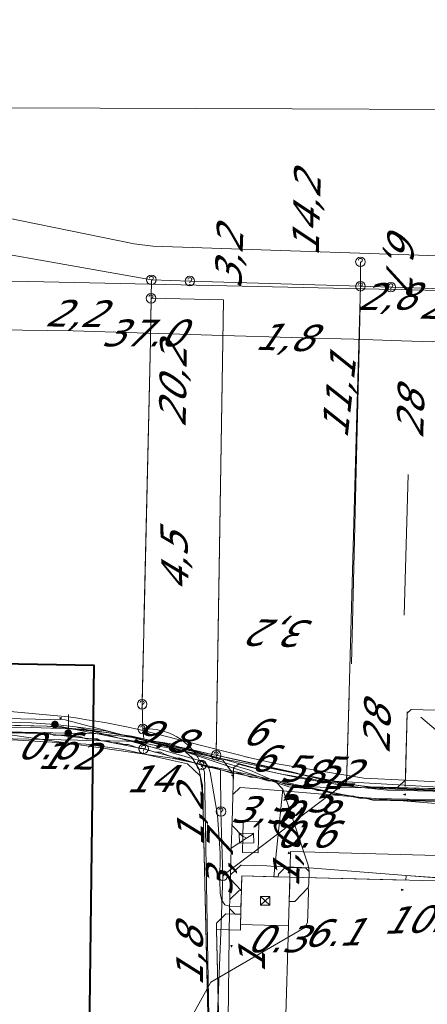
# Model space of a CAD drawing. Header units: metres. Extents: x 124576 to 133557, y 395865 to 402386.
# Tile 241 of 256: x 127912 to 127933, y 402171 to 402223. Entities that reach past the tile are written whole.
import ezdxf
from ezdxf.enums import TextEntityAlignment as Align

# ---------------------------------------------------------------- set-up
doc = ezdxf.new("R2010")
doc.units = ezdxf.units.M
doc.header["$MEASUREMENT"] = 0
for name, color, linetype, lineweight, true_color in [('LG_AanduidingEisVoorzorgsmaatregel', 7, 'Continuous', 40, 0xf7284a), ('LG_buisleidingGevaarlijkeInhoud_NV_Nederlandse_Gasunie_West', 7, 'Continuous', 13, 0xff9b00), ('LG_Datatransport_Blauw_Glas_Zuid', 3, 'Continuous', 13, 0x00ff00), ('LG_Datatransport_Eurofiber_Nederland_BV', 3, 'Continuous', 13, 0x00ff00), ('LG_Datatransport_Gebroeders_Van_der_Donk_BV_(FTTX)', 3, 'Continuous', 13, 0x00ff00), ('LG_Datatransport_KPN_BV', 3, 'Continuous', 13, 0x00ff00), ('LG_Datatransport_Tele2_Nederland_BV', 3, 'Continuous', 13, 0x00ff00), ('LG_Datatransport_Ziggo_BV', 3, 'Continuous', 13, 0x00ff00), ('LG_Laag_Spanning', 7, 'Continuous', 13, 0x960000), ('LG_Laag_Spanning_Enexis_Netbeheer_BV', 7, 'Continuous', 13, 0x960000), ('LG_Midden_Spanning', 7, 'Continuous', 13, 0xd20000), ('LG_Midden_Spanning_Enexis_Netbeheer_BV', 7, 'Continuous', 13, 0xd20000), ('LG_unet-4_Brabant_Water', 5, 'Continuous', 13, 0x0000ff)]:
    doc.layers.add(name, color=color, linetype=linetype, lineweight=lineweight, true_color=true_color)
for name, color, linetype, lineweight in [('LG_Datatransport_P_KPN_BV', 7, 'Continuous', 0), ('LG_Laag_Spanning_P_Enexis_Netbeheer_BV', 7, 'Continuous', 0), ('LG_Midden_Spanning_P_Enexis_Netbeheer_BV', 7, 'Continuous', 0), ('MV_Datatransport', 7, 'Continuous', 0), ('MV_Laag_Spanning', 7, 'Continuous', 0), ('MV_Laag_Spanning_lijn', 7, 'Continuous', 0), ('MV_Laag_Spanning_pijl', 7, 'Continuous', 0), ('MV_Midden_Spanning', 7, 'Continuous', 0), ('MV_Midden_Spanning_lijn', 7, 'Continuous', 0), ('MV_Midden_Spanning_pijl', 7, 'Continuous', 0), ('MV_unet-4', 7, 'Continuous', 0)]:
    doc.layers.add(name, color=color, linetype=linetype, lineweight=lineweight)
doc.styles.add('Klic_Annotatie', font='verdanai.ttf', dxfattribs={"oblique": 20, "height": 1.4})

# ---------------------------------------------------------------- blocks, each defined once
blk = doc.blocks.new('Mof')
at = {"layer": 'LG_Laag_Spanning_P_Enexis_Netbeheer_BV'}
h = blk.add_hatch(color=256, dxfattribs=at)
edge = h.paths.add_edge_path()
edge.add_arc((0, 0), 2, 0, 360)
blk = doc.blocks.new('DeliveryPoint')
at = {"layer": 'LG_Laag_Spanning_P_Enexis_Netbeheer_BV', "flags": 128}
blk.add_lwpolyline([(-3.75, -2.5), (3.75, -2.5), (3.75, 2.5), (-3.75, 2.5), (-3.75, -2.5)], close=True, dxfattribs=at)
blk.add_lwpolyline([(-3.75, 2.5), (-3.75, 2.16), (0, 0), (3.75, 2.16)], dxfattribs=at)
blk = doc.blocks.new('Mof_1')
at = {"layer": 'LG_Midden_Spanning_P_Enexis_Netbeheer_BV'}
h = blk.add_hatch(color=256, dxfattribs=at)
edge = h.paths.add_edge_path()
edge.add_arc((0, 0), 2, 0, 360)
blk = doc.blocks.new('m_pijl')
at = {"layer": 'MV_Laag_Spanning_pijl'}
blk.add_hatch(color=7, dxfattribs=at).paths.add_polyline_path([(-1, -0.33), (-1, 0), (-1, 0.33), (0, 0)])
at = {"layer": 'MV_Laag_Spanning_pijl', "flags": 128}
blk.add_lwpolyline([(-1, 0), (-1, 0.33), (0, 0), (-1, -0.33), (-1, 0)], close=True, dxfattribs=at)
blk = doc.blocks.new('m_pijl_1')
at = {"layer": 'MV_Midden_Spanning_pijl'}
blk.add_hatch(color=7, dxfattribs=at).paths.add_polyline_path([(-1, -0.33), (-1, 0), (-1, 0.33), (0, 0)])
at = {"layer": 'MV_Midden_Spanning_pijl', "flags": 128}
blk.add_lwpolyline([(-1, 0), (-1, 0.33), (0, 0), (-1, -0.33), (-1, 0)], close=True, dxfattribs=at)
blk = doc.blocks.new('Netstation')
at = {"layer": 'LG_Laag_Spanning_P_Enexis_Netbeheer_BV'}
for p, q in [((-2.5, 2.31), (2.5, -2.31)), ((2.5, 2.31), (-2.5, -2.31))]:
    blk.add_line(p, q, dxfattribs=at)
at = {"layer": 'LG_Laag_Spanning_P_Enexis_Netbeheer_BV', "flags": 128}
blk.add_lwpolyline([(-2.5, -2.31), (2.5, -2.31), (2.5, 2.31), (-2.5, 2.31), (-2.5, -2.31)], close=True, dxfattribs=at)
blk = doc.blocks.new('Netstation_1')
at = {"layer": 'LG_Midden_Spanning_P_Enexis_Netbeheer_BV'}
for p, q in [((-2.5, 2.31), (2.5, -2.31)), ((2.5, 2.31), (-2.5, -2.31))]:
    blk.add_line(p, q, dxfattribs=at)
at = {"layer": 'LG_Midden_Spanning_P_Enexis_Netbeheer_BV', "flags": 128}
blk.add_lwpolyline([(-2.5, -2.31), (2.5, -2.31), (2.5, 2.31), (-2.5, 2.31), (-2.5, -2.31)], close=True, dxfattribs=at)
blk = doc.blocks.new('Onbekend_3')
at = {"layer": 'LG_Datatransport_P_KPN_BV'}
blk.add_hatch(color=256, dxfattribs=at).paths.add_polyline_path([(-0.25, -1.07, -0.262633), (0.23, 0.15), (0.59, 0.47, 0.379827), (0.7, 1.26), (0.69, 1.26, 0.228508), (-0.03, 1.53), (-0.03, 1.52, 0.459053), (-0.82, 0.79), (-1.29, 0.85, -0.414214), (-0.08, 2, -0.243799), (1.09, 1.52, -0.379827), (0.9, 0.11), (0.54, -0.2, 0.262633), (0.23, -1.08), (-0.17, -1.07)])
blk.add_circle((0, 0), 2.5, dxfattribs=at)
at = {"layer": 'LG_Datatransport_P_KPN_BV', "extrusion": (0, 0, -1)}
blk.add_solid([(0.34, -2.06), (-0.21, -2.06), (0.34, -1.51), (-0.21, -1.51)], dxfattribs=at)

msp = doc.modelspace()

# ---------------------------------------------------------------- linework, layer by layer
at = {"layer": 'LG_AanduidingEisVoorzorgsmaatregel', "flags": 128}
msp.add_lwpolyline([(127923.014, 401723.419), (127919.405, 401901.81), (127919.596, 402059.144), (127915.462, 402161.148), (127915.819, 402188.747), (127894.072, 402189.123), (127887.916, 402190.701), (127883.248, 402192.858), (127875.544, 402203.826), (127874.361, 402211.527), (127875.281, 402255.335), (127879.011, 402370.177)], dxfattribs=at)
at = {"layer": 'LG_buisleidingGevaarlijkeInhoud_NV_Nederlandse_Gasunie_West', "flags": 128}
msp.add_lwpolyline([(127935.529, 402208.322), (127912.39, 402208.827), (127895.836, 402209.066)], dxfattribs=at)
at = {"layer": 'LG_Datatransport_Blauw_Glas_Zuid', "flags": 128}
msp.add_lwpolyline([(128113.8, 402179.3), (128084.6, 402181.1), (128071, 402181.8), (128052.9, 402182.3), (128044, 402182), (128039.4, 402181.4), (128034.6, 402180.4), (128030.9, 402180), (128027.5, 402179.8), (127999.8, 402180.3), (127963.7, 402181.2), (127956.2, 402181.5), (127934.2, 402182.3), (127926, 402182.4), (127920.4, 402184.3), (127914.3, 402185.9), (127896.5, 402186.3), (127828.4, 402188.2), (127787.7, 402189.2), (127734, 402190.6), (127664.6, 402192.3), (127663.5, 402192.3), (127629, 402193.1), (127589.7, 402194.1)], dxfattribs=at)
at = {"layer": 'LG_Datatransport_Eurofiber_Nederland_BV', "flags": 128}
for points in [[(127611.75, 402192.911), (127661.745, 402192.043), (127720.214, 402190.532), (127761.71, 402189.46), (127773.323, 402189.162), (127814.81, 402188.096), (127861.677, 402186.892), (127893.055, 402186.086), (127902.739, 402185.837), (127911.661, 402185.608), (127913.348, 402185.565), (127915.627, 402185.363), (127917.794, 402185.035), (127920.065, 402184.543), (127922.139, 402183.957), (127924.36, 402183.335), (127926.596, 402182.839), (127928.971, 402182.449), (127931.148, 402182.215), (127947.075, 402181.867), (127948.05, 402181.549)], [(127902.739, 402185.837), (127911.661, 402185.608), (127913.348, 402185.565), (127915.627, 402185.363), (127917.794, 402185.035), (127920.065, 402184.543), (127922.139, 402183.957), (127924.36, 402183.335), (127926.596, 402182.839), (127928.971, 402182.449), (127931.148, 402182.215), (127947.075, 402181.867), (127948.05, 402181.549)], [(127911.661, 402185.608), (127913.348, 402185.565), (127915.627, 402185.363), (127917.794, 402185.035), (127920.065, 402184.543), (127922.139, 402183.957), (127924.36, 402183.335), (127926.596, 402182.839), (127928.971, 402182.449), (127931.148, 402182.215), (127947.075, 402181.867)], [(127911.661, 402185.608), (127913.348, 402185.565), (127915.627, 402185.363), (127917.794, 402185.035), (127920.065, 402184.543), (127922.139, 402183.957), (127924.36, 402183.335), (127926.596, 402182.839), (127928.971, 402182.449), (127931.148, 402182.215), (127947.075, 402181.867)], [(127906.4, 402185.3), (127913.5, 402185.2), (127913.7, 402185.1), (127914.6, 402185.1), (127914.9, 402185), (127915.1, 402185), (127915.4, 402184.9), (127916, 402184.9), (127916.2, 402184.8), (127916.5, 402184.8), (127916.8, 402184.7), (127917.1, 402184.7), (127917.4, 402184.6), (127917.6, 402184.6), (127918.2, 402184.4), (127918.4, 402184.4), (127919, 402184.2), (127919.3, 402184.2), (127919.5, 402184.1), (127920.1, 402183.9), (127920.3, 402183.9), (127921.8, 402183.4), (127922.1, 402183.4), (127923, 402183.1), (127923.4, 402183.1), (127924, 402182.9), (127924.3, 402182.9), (127924.9, 402182.7), (127925.3, 402182.7), (127925.9, 402182.5), (127926.2, 402182.5), (127926.8, 402182.3), (127927.2, 402182.3), (127927.5, 402182.2), (127927.8, 402182.2), (127928.4, 402182), (127928.8, 402182), (127929.1, 402181.9), (127929.4, 402181.9), (127929.7, 402181.8), (127930, 402181.8), (127930.4, 402181.7), (127946, 402181.4)]]:
    msp.add_lwpolyline(points, dxfattribs=at)
at = {"layer": 'LG_Datatransport_Gebroeders_Van_der_Donk_BV_(FTTX)', "flags": 128}
msp.add_lwpolyline([(127583.394, 402193.796), (127717.702, 402190.372), (127854.197, 402187.048), (127914.066, 402185.54), (127928.431, 402182.689), (127941.957, 402181.896), (127944.467, 402181.134)], dxfattribs=at)
at = {"layer": 'LG_Datatransport_KPN_BV'}
for p, q in [((127918.811, 402208.914), (127918.795, 402207.946)), ((127931.34, 402208.53), (127929.747, 402208.578)), ((127922.204, 402184.169), (127922.593, 402207.864)), ((127929.726, 402207.575), (127929.274, 402188.833)), ((127918.331, 402186.867), (127918.399, 402189.886)), ((127929.156, 402187.224), (127929.024, 402182.646)), ((127922.552, 402177.748), (127922.452, 402181.103))]:
    msp.add_line(p, q, dxfattribs=at)
at = {"layer": 'LG_Datatransport_KPN_BV', "flags": 128}
for points in [[(127895.514, 402209.951), (127905.608, 402211.252), (127918.811, 402208.914)], [(127929.747, 402208.578), (127929.747, 402208.578), (127929.749, 402209.855)], [(127920.824, 402208.848), (127918.844, 402208.909), (127918.811, 402208.914)], [(127929.747, 402208.578), (127929.747, 402208.578), (127920.824, 402208.848)], [(127922.552, 402177.748), (127928.264, 402182.071), (127928.921, 402182.568), (127928.949, 402182.589), (127929.024, 402182.646), (127929.089, 402184.841), (127929.551, 402201.278), (127929.747, 402208.578), (127929.747, 402208.578)], [(127936.306, 402208.33), (127933.13, 402208.476), (127931.34, 402208.53)], [(127933.13, 402208.476), (127936.306, 402208.33), (127979.665, 402206.337)], [(127918.795, 402207.946), (127918.759, 402205.707), (127918.328, 402186.711), (127918.328, 402186.71)], [(127918.422, 402190.873), (127918.759, 402205.707), (127918.794, 402207.903)], [(127922.202, 402184.041), (127922.202, 402184.043), (127922.593, 402207.864), (127918.795, 402207.946)], [(127918.405, 402184.382), (127915.812, 402184.888), (127913.187, 402185.188), (127906.389, 402185.298), (127860.804, 402186.471), (127760.838, 402189.045), (127660.873, 402191.609), (127610.879, 402192.49), (127560.873, 402194.881), (127560.871, 402194.881), (127560.871, 402194.881)], [(127964.838, 402181.675), (127954.35, 402181.462), (127930.766, 402182.348), (127929.75, 402182.451), (127928.921, 402182.568), (127927.497, 402182.837), (127927.497, 402182.837), (127927.494, 402182.837), (127927.154, 402182.915), (127926.209, 402183.157), (127923.713, 402183.717), (127922.202, 402184.043), (127922.069, 402184.072), (127920.975, 402184.307), (127920.184, 402184.478), (127919.524, 402184.65), (127918.419, 402184.902), (127916.482, 402185.233), (127914.528, 402185.43), (127912.564, 402185.492), (127906.85, 402185.486), (127862.963, 402186.717)], [(127918.362, 402185.418), (127918.328, 402186.71), (127918.328, 402186.711)], [(127922.812, 402067.884), (127921.922, 402161.911), (127921.87, 402167.412), (127921.585, 402183.157), (127921.525, 402183.346), (127921.452, 402183.53), (127921.355, 402183.737), (127921.242, 402183.936), (127921.115, 402184.127), (127920.975, 402184.307), (127920.961, 402184.323), (127920.781, 402184.519), (127920.584, 402184.698), (127920.373, 402184.86), (127920.149, 402185.003), (127919.914, 402185.126), (127919.669, 402185.23), (127919.416, 402185.312), (127919.157, 402185.372), (127918.893, 402185.41), (127918.628, 402185.425), (127918.362, 402185.418)], [(127922.202, 402184.041), (127922.069, 402184.072), (127920.961, 402184.323), (127919.524, 402184.65), (127918.419, 402184.902), (127918.362, 402185.418)], [(127921.432, 402183.535), (127921.147, 402183.608), (127918.405, 402184.382)], [(127964.838, 402181.675), (127954.35, 402181.462), (127930.568, 402182.312), (127929.75, 402182.451), (127928.949, 402182.589), (127927.497, 402182.837), (127927.497, 402182.837), (127927.494, 402182.837), (127927.154, 402182.915), (127922.202, 402184.041)], [(127946.034, 402181.447), (127930.368, 402181.724), (127928.264, 402182.071), (127923.5, 402183.036), (127923.497, 402183.037), (127922.433, 402183.288), (127921.452, 402183.53), (127921.432, 402183.535)], [(127956.979, 402180.324), (127956.798, 402180.327), (127956.516, 402180.675), (127956.516, 402180.675), (127956.39, 402180.79), (127956.255, 402180.894), (127956.112, 402180.986), (127955.961, 402181.066), (127955.805, 402181.134), (127955.644, 402181.189), (127955.478, 402181.23), (127955.31, 402181.257), (127955.14, 402181.27), (127954.97, 402181.27), (127954.8, 402181.255), (127946.034, 402181.447), (127930.368, 402181.724), (127928.264, 402182.071), (127923.5, 402183.036), (127923.497, 402183.037), (127922.433, 402183.288), (127922.452, 402181.103)], [(127922.552, 402177.748), (127922.47, 402175.197), (127921.922, 402161.911), (127920.238, 402121.047), (127920.195, 402114.925), (127920.927, 402069.824), (127918.299, 402064.759), (127918.21, 402024.798), (127919.184, 401944.656)]]:
    msp.add_lwpolyline(points, dxfattribs=at)
at = {"layer": 'LG_Datatransport_Tele2_Nederland_BV', "flags": 128}
for points in [[(127555.5, 402193.6), (127560.9, 402194.9), (127610.9, 402192.5), (127716.5, 402189.2), (127910.8, 402185.2), (127919.9, 402183.9), (127929.7, 402181.8), (127943.058, 402181.513), (127944.448, 402180.95)], [(127555.5, 402193.6), (127560.9, 402194.9), (127610.9, 402192.5), (127716.5, 402189.2), (127910.8, 402185.2), (127919.9, 402183.9), (127929.7, 402181.8), (127943.058, 402181.513), (127944.448, 402180.95), (127945.862, 402181.452), (127950.506, 402181.35), (127954.652, 402181.362), (127955.905, 402180.361), (127956.728, 402180.374), (127962.725, 402180.211), (127963.348, 402180.217), (127964.766, 402181.662), (127970.992, 402181.493), (127972.252, 402180.678)]]:
    msp.add_lwpolyline(points, dxfattribs=at)
at = {"layer": 'LG_Datatransport_Ziggo_BV', "flags": 128}
msp.add_lwpolyline([(127931.831, 401842.255), (127930.979, 401891.087), (127930.908, 401899.38), (127929.264, 402000.006), (127928.452, 402078.937), (127928.296, 402079.266), (127927.979, 402079.445), (127924.007, 402079.439), (127923.696, 402079.846), (127923.522, 402080.327), (127922.955, 402105.072), (127922.126, 402155.323), (127921.491, 402182.458), (127921.301, 402183.33), (127920.951, 402183.902), (127920.454, 402184.352), (127919.85, 402184.644), (127919.188, 402184.753), (127859.856, 402185.962), (127769.868, 402188.083)], dxfattribs=at)
at = {"layer": 'LG_Laag_Spanning', "flags": 128}
for points in [[(127924.388, 402178.937), (127924.389, 402178.937), (127924.39, 402178.938), (127924.392, 402178.938), (127924.393, 402178.939), (127924.394, 402178.94), (127924.395, 402178.941), (127924.395, 402178.942), (127924.396, 402178.943), (127924.396, 402178.944), (127924.397, 402178.945), (127924.397, 402178.947), (127924.442, 402180.547), (127924.442, 402180.548), (127924.442, 402180.549), (127924.441, 402180.55), (127924.441, 402180.552), (127924.44, 402180.553), (127924.439, 402180.554), (127924.439, 402180.555), (127924.438, 402180.555), (127924.436, 402180.556), (127924.435, 402180.556), (127924.434, 402180.557), (127924.432, 402180.557), (127923.632, 402180.579), (127923.631, 402180.579), (127923.63, 402180.579), (127923.629, 402180.578), (127923.627, 402180.578), (127923.626, 402180.577), (127923.625, 402180.576), (127923.624, 402180.576), (127923.624, 402180.575), (127923.623, 402180.573), (127923.623, 402180.572), (127923.622, 402180.571), (127923.622, 402180.569), (127923.6, 402179.769), (127923.577, 402178.969), (127923.577, 402178.968), (127923.577, 402178.967), (127923.578, 402178.966), (127923.578, 402178.964), (127923.579, 402178.963), (127923.58, 402178.962), (127923.58, 402178.961), (127923.582, 402178.961), (127923.583, 402178.96), (127923.584, 402178.96), (127923.585, 402178.959), (127923.587, 402178.959), (127924.387, 402178.937), (127924.388, 402178.937)], [(127925.982, 402175.13), (127925.983, 402175.13), (127925.985, 402175.131), (127925.986, 402175.131), (127925.987, 402175.132), (127925.988, 402175.133), (127925.989, 402175.134), (127925.989, 402175.135), (127925.99, 402175.136), (127925.99, 402175.137), (127925.991, 402175.138), (127925.991, 402175.14), (127926.062, 402177.66), (127926.062, 402177.661), (127926.062, 402177.662), (127926.061, 402177.663), (127926.061, 402177.665), (127926.06, 402177.666), (127926.059, 402177.667), (127926.059, 402177.668), (127926.058, 402177.668), (127926.056, 402177.669), (127926.055, 402177.669), (127926.054, 402177.67), (127926.052, 402177.67), (127923.552, 402177.73), (127923.551, 402177.73), (127923.55, 402177.73), (127923.549, 402177.729), (127923.547, 402177.729), (127923.546, 402177.728), (127923.545, 402177.727), (127923.544, 402177.727), (127923.544, 402177.726), (127923.543, 402177.724), (127923.543, 402177.723), (127923.542, 402177.722), (127923.542, 402177.72), (127923.529, 402177.258), (127923.521, 402176.961), (127923.497, 402176.116), (127923.486, 402175.729), (127923.471, 402175.2), (127923.471, 402175.199), (127923.471, 402175.198), (127923.472, 402175.197), (127923.472, 402175.195), (127923.473, 402175.194), (127923.474, 402175.193), (127923.474, 402175.192), (127923.476, 402175.192), (127923.477, 402175.191), (127923.478, 402175.191), (127923.479, 402175.19), (127923.481, 402175.19), (127925.981, 402175.13), (127925.982, 402175.13)]]:
    msp.add_lwpolyline(points, dxfattribs=at)
at = {"layer": 'LG_Laag_Spanning_Enexis_Netbeheer_BV'}
for p, q in [((127932.043, 402191.369), (127932.25, 402198.726)), ((127932.043, 402191.369), (127932.25, 402198.726)), ((127932.043, 402191.369), (127932.25, 402198.726)), ((127932.1, 402182.776), (127932.197, 402186.242)), ((127913.767, 402185.652), (127914.859, 402185.536)), ((127923.069, 402181.903), (127923.087, 402182.536)), ((127931.688, 402182.36), (127937.326, 402182.179)), ((127923.031, 402180.546), (127923.069, 402181.903)), ((127922.992, 402179.188), (127923.031, 402180.546)), ((127923.782, 402179.709), (127922.992, 402179.188)), ((127922.952, 402177.758), (127922.992, 402179.188)), ((127922.946, 402177.555), (127922.952, 402177.758)), ((127932.137, 402177.762), (127938.117, 402177.304)), ((127923.195, 402175.738), (127922.903, 402176.02)), ((127923.195, 402175.738), (127923.496, 402175.729)), ((127923.195, 402175.738), (127923.496, 402175.729)), ((127922.671, 402155.548), (127922.221, 402174.929))]:
    msp.add_line(p, q, dxfattribs=at)
at = {"layer": 'LG_Laag_Spanning_Enexis_Netbeheer_BV', "flags": 128}
for points in [[(127945.686, 402210.401), (127944.637, 402210.098), (127943.656, 402209.965), (127938.417, 402210.03), (127937.417, 402210.053), (127918.893, 402210.67), (127917.904, 402210.787), (127908.663, 402212.68), (127907.673, 402212.785), (127895.334, 402212.904), (127894.853, 402213.397), (127894.37, 402213.892), (127889.108, 402213.958), (127888.6, 402213.464), (127888.588, 402212.782), (127889.08, 402212.276), (127889.609, 402212.27)], [(127606.701, 402193.397), (127636.55, 402192.63), (127665.015, 402191.899), (127693.557, 402191.166), (127724.73, 402190.365), (127754.186, 402189.609), (127784.536, 402188.83), (127816.333, 402188.013), (127845.058, 402187.275), (127876.397, 402186.47), (127897.593, 402185.926), (127900.377, 402185.854), (127901.061, 402185.836), (127901.1, 402185.836), (127908.372, 402185.847), (127909.444, 402185.82), (127912.546, 402185.741), (127913.767, 402185.652)], [(127971.157, 402185.374), (127932.403, 402186.436), (127932.197, 402186.242), (127932.1, 402182.776), (127932.1, 402182.764), (127932.099, 402182.751), (127931.688, 402182.36), (127930.28, 402182.393), (127928.109, 402182.633), (127925.642, 402183.049), (127924.253, 402183.35), (127923.901, 402183.434), (127923.631, 402183.501), (127923.363, 402183.571), (127923.108, 402183.381), (127923.094, 402182.882), (127923.094, 402182.881), (127923.087, 402182.536), (127923.069, 402181.903), (127923.031, 402180.546), (127922.992, 402179.188), (127922.952, 402177.758), (127922.946, 402177.555), (127922.92, 402176.645), (127922.916, 402176.496), (127922.903, 402176.047), (127922.903, 402176.02), (127923.195, 402175.738), (127923.496, 402175.729)], [(127932.1, 402182.776), (127932.149, 402184.509), (127932.159, 402184.884), (127932.197, 402186.242)], [(127932.1, 402182.776), (127932.149, 402184.509), (127932.159, 402184.884), (127932.197, 402186.242)], [(127932.197, 402186.242), (127932.403, 402186.436), (127971.157, 402185.374), (127972.717, 402185.331), (127976.568, 402185.245), (127999.229, 402184.742)], [(127901.1, 402185.836), (127908.372, 402185.847), (127909.444, 402185.82), (127912.546, 402185.741), (127913.767, 402185.652), (127914.859, 402185.536), (127916.29, 402185.169), (127918.221, 402184.648), (127921.445, 402183.735), (127921.68, 402183.594), (127921.696, 402183.577), (127921.821, 402183.377), (127921.883, 402183.143), (127922.263, 402180.915), (127922.417, 402178.93), (127922.395, 402177.432), (127922.412, 402176.92), (127922.419, 402176.838), (127922.478, 402176.494), (127922.483, 402176.476), (127922.655, 402176.229), (127922.947, 402176.132), (127923.507, 402176.116)], [(127901.1, 402185.836), (127908.372, 402185.847), (127909.444, 402185.82), (127912.546, 402185.741), (127913.767, 402185.652)], [(127909.444, 402185.82), (127912.546, 402185.741), (127913.767, 402185.652), (127914.859, 402185.536), (127916.408, 402185.314), (127920.945, 402184.267), (127921.476, 402184.106), (127922.551, 402183.789), (127923.101, 402183.047), (127923.087, 402182.536), (127923.069, 402181.903), (127923.031, 402180.546), (127922.992, 402179.188), (127922.952, 402177.758), (127922.946, 402177.555), (127922.92, 402176.645), (127922.916, 402176.496), (127922.903, 402176.047), (127922.903, 402176.02), (127923.195, 402175.738), (127923.496, 402175.729)], [(127923.61, 402179.769), (127923.026, 402180.386), (127923.031, 402180.546), (127923.069, 402181.903), (127923.087, 402182.536), (127923.101, 402183.047), (127922.551, 402183.789), (127921.476, 402184.106), (127920.945, 402184.267), (127916.408, 402185.314), (127914.859, 402185.536), (127913.767, 402185.652)], [(127914.859, 402185.536), (127916.408, 402185.314), (127920.945, 402184.267), (127921.476, 402184.106), (127922.551, 402183.789), (127923.101, 402183.047), (127923.087, 402182.536)], [(127914.859, 402185.536), (127916.29, 402185.169), (127918.221, 402184.648), (127921.445, 402183.735), (127921.68, 402183.594), (127921.696, 402183.577), (127921.821, 402183.377), (127921.883, 402183.143), (127922.263, 402180.915), (127922.417, 402178.93), (127922.395, 402177.432), (127922.412, 402176.92), (127922.419, 402176.838), (127922.478, 402176.494), (127922.483, 402176.476), (127922.655, 402176.229), (127922.947, 402176.132), (127923.507, 402176.116)], [(127923.61, 402179.769), (127923.026, 402180.386), (127923.031, 402180.546), (127923.069, 402181.903), (127923.087, 402182.536), (127923.094, 402182.881), (127923.094, 402182.882), (127923.108, 402183.381), (127923.363, 402183.571), (127923.631, 402183.501), (127923.901, 402183.434), (127924.253, 402183.35), (127925.642, 402183.049), (127928.109, 402182.633), (127930.28, 402182.393), (127931.688, 402182.36), (127937.326, 402182.179)], [(127923.087, 402182.536), (127923.094, 402182.881), (127923.094, 402182.882), (127923.108, 402183.381), (127923.363, 402183.571), (127923.631, 402183.501), (127923.901, 402183.434), (127924.253, 402183.35), (127925.642, 402183.049), (127928.109, 402182.633), (127930.28, 402182.393), (127931.688, 402182.36)], [(127931.688, 402182.36), (127932.099, 402182.751), (127932.1, 402182.764), (127932.1, 402182.776)], [(127923.61, 402179.769), (127923.026, 402180.386), (127923.031, 402180.546), (127923.069, 402181.903), (127923.072, 402181.994), (127923.453, 402182.353), (127924.192, 402182.312), (127935.995, 402181.336), (127952.78, 402180.472), (127955.569, 402180.204), (127955.811, 402180.197), (127955.9, 402180.194), (127960.139, 402180.071), (127960.261, 402180.067), (127960.907, 402180.249), (127962.8, 402181.238), (127963.258, 402181.3), (127964.17, 402181.502), (127965.042, 402181.393), (127968.419, 402181.299), (127973.012, 402181.172), (127973.129, 402180.842), (127973.1, 402180.658)], [(127923.069, 402181.903), (127923.072, 402181.994), (127923.453, 402182.353), (127924.192, 402182.312), (127935.995, 402181.336)], [(127923.61, 402179.769), (127923.026, 402180.386), (127923.031, 402180.546)], [(127923.782, 402179.709), (127922.992, 402179.188), (127922.952, 402177.758), (127922.946, 402177.555), (127922.92, 402176.645), (127922.916, 402176.496), (127922.903, 402176.047), (127922.903, 402176.02), (127923.195, 402175.738), (127923.496, 402175.729)], [(127923.531, 402176.961), (127923.505, 402176.962), (127922.946, 402177.555), (127922.952, 402177.758), (127922.953, 402177.786), (127923.485, 402178.299), (127923.52, 402178.298), (127924.854, 402178.256), (127925.066, 402178.251), (127927.063, 402178.151), (127932.137, 402177.762), (127938.117, 402177.304)], [(127932.137, 402177.762), (127927.063, 402178.151), (127925.066, 402178.251), (127924.854, 402178.256), (127923.52, 402178.298), (127923.485, 402178.299), (127922.953, 402177.786), (127922.952, 402177.758)], [(127922.916, 402176.496), (127922.92, 402176.645), (127922.946, 402177.555)], [(127923.531, 402176.961), (127923.505, 402176.962), (127922.946, 402177.555)], [(127932.137, 402177.762), (127934.871, 402177.553), (127935.838, 402177.479), (127938.117, 402177.304)], [(127932.137, 402177.762), (127934.871, 402177.553), (127935.838, 402177.479), (127938.117, 402177.304)], [(127923.531, 402176.961), (127923.411, 402176.964), (127922.916, 402176.496), (127922.903, 402176.047), (127922.903, 402176.02), (127922.814, 402168.768)], [(127923.531, 402176.961), (127923.411, 402176.964), (127922.916, 402176.496), (127922.903, 402176.047), (127922.903, 402176.02), (127922.814, 402168.768)], [(127923.531, 402176.961), (127923.411, 402176.964), (127922.916, 402176.496)], [(127922.903, 402176.02), (127922.903, 402176.047), (127922.916, 402176.496)], [(127922.903, 402176.02), (127922.814, 402168.768), (127922.806, 402166.768), (127922.9, 402162.859), (127922.786, 402161.423), (127922.454, 402160.03), (127921.827, 402158.272), (127921.409, 402157.213), (127920.982, 402156.156), (127920.795, 402155.654)], [(127922.221, 402174.929), (127922.216, 402175.265), (127922.709, 402175.751), (127923.195, 402175.738)], [(127923.484, 402086.006), (127922.669, 402128.941), (127922.671, 402155.548), (127922.221, 402174.929), (127922.216, 402175.265), (127922.709, 402175.751), (127923.195, 402175.738), (127923.496, 402175.729)], [(127922.221, 402174.929), (127922.216, 402175.265), (127922.709, 402175.751), (127923.195, 402175.738)], [(127923.484, 402086.006), (127922.669, 402128.941), (127922.671, 402155.548), (127922.221, 402174.929)]]:
    msp.add_lwpolyline(points, dxfattribs=at)
at = {"layer": 'LG_Midden_Spanning', "flags": 128}
msp.add_lwpolyline([(127925.982, 402175.13), (127925.983, 402175.13), (127925.985, 402175.131), (127925.986, 402175.131), (127925.987, 402175.132), (127925.988, 402175.133), (127925.989, 402175.134), (127925.989, 402175.135), (127925.99, 402175.136), (127925.99, 402175.137), (127925.991, 402175.138), (127925.991, 402175.14), (127926.027, 402176.4), (127926.051, 402177.262), (127926.062, 402177.66), (127926.062, 402177.661), (127926.062, 402177.662), (127926.061, 402177.663), (127926.061, 402177.665), (127926.06, 402177.666), (127926.059, 402177.667), (127926.059, 402177.668), (127926.058, 402177.668), (127926.056, 402177.669), (127926.055, 402177.669), (127926.054, 402177.67), (127926.052, 402177.67), (127925.452, 402177.684), (127925.224, 402177.69), (127923.552, 402177.73), (127923.551, 402177.73), (127923.55, 402177.73), (127923.549, 402177.729), (127923.547, 402177.729), (127923.546, 402177.728), (127923.545, 402177.727), (127923.544, 402177.727), (127923.544, 402177.725), (127923.543, 402177.724), (127923.543, 402177.723), (127923.542, 402177.722), (127923.542, 402177.72), (127923.471, 402175.2), (127923.471, 402175.199), (127923.471, 402175.198), (127923.472, 402175.197), (127923.472, 402175.195), (127923.473, 402175.194), (127923.474, 402175.193), (127923.474, 402175.192), (127923.476, 402175.192), (127923.477, 402175.191), (127923.478, 402175.191), (127923.479, 402175.19), (127923.481, 402175.19), (127925.981, 402175.13), (127925.982, 402175.13)], dxfattribs=at)
at = {"layer": 'LG_Midden_Spanning_Enexis_Netbeheer_BV'}
for p, q in [((127932.09, 402182.406), (127932.199, 402186.313)), ((127932.09, 402182.406), (127932.199, 402186.313)), ((127932.09, 402182.406), (127932.199, 402186.313)), ((127925.685, 402182.277), (127925.224, 402177.68)), ((127926.143, 402180.908), (127925.685, 402182.277))]:
    msp.add_line(p, q, dxfattribs=at)
at = {"layer": 'LG_Midden_Spanning_Enexis_Netbeheer_BV', "flags": 128}
for points in [[(127595.864, 402193.739), (127713.754, 402189.885), (127716.153, 402189.816), (127756.299, 402188.804), (127758.699, 402188.746), (127780.527, 402188.232), (127782.526, 402188.185), (127821.602, 402187.241), (127829.538, 402187.049), (127831.938, 402186.994), (127914.461, 402185.202), (127916.148, 402185.165), (127917.87, 402184.972), (127919.557, 402184.554), (127920.878, 402184.168), (127922.197, 402183.782), (127923.961, 402183.267), (127924.758, 402182.922), (127925.304, 402182.666), (127925.685, 402182.277), (127925.224, 402177.68)], [(127922.939, 402106.072), (127922.142, 402154.323), (127922.103, 402156.323), (127921.701, 402173.49), (127921.503, 402181.928), (127921.359, 402182.973), (127920.707, 402183.603), (127919.767, 402183.812), (127917.379, 402184.344), (127915.405, 402184.622), (127911.825, 402184.842), (127909.827, 402184.924), (127860.856, 402185.941), (127858.856, 402185.986), (127769.868, 402188.083)], [(127924.262, 402079.439), (127924.007, 402079.439), (127923.522, 402080.327), (127922.978, 402104.072), (127922.939, 402106.072), (127922.142, 402154.323), (127922.103, 402156.323), (127921.701, 402173.49), (127921.503, 402181.928), (127921.359, 402182.973), (127920.707, 402183.603), (127919.767, 402183.812), (127917.379, 402184.344), (127915.405, 402184.622), (127911.825, 402184.842), (127909.827, 402184.924), (127860.856, 402185.941), (127858.856, 402185.986), (127769.868, 402188.083)], [(127821.602, 402187.241), (127829.538, 402187.049), (127831.938, 402186.994), (127914.461, 402185.202)], [(127821.602, 402187.241), (127829.538, 402187.049), (127831.938, 402186.994), (127914.461, 402185.202)], [(127926.143, 402180.908), (127925.685, 402182.277), (127925.304, 402182.666), (127924.758, 402182.922), (127923.961, 402183.267), (127922.197, 402183.782), (127920.878, 402184.168), (127919.557, 402184.554), (127917.87, 402184.972), (127916.148, 402185.165), (127914.461, 402185.202)], [(127925.685, 402182.277), (127925.304, 402182.666), (127924.758, 402182.922), (127923.961, 402183.267), (127922.197, 402183.782), (127920.878, 402184.168), (127919.557, 402184.554), (127917.87, 402184.972), (127916.148, 402185.165), (127914.461, 402185.202)], [(127926.017, 402176.4), (127926.316, 402176.392), (127927.021, 402177.133), (127927.043, 402177.314), (127927.061, 402177.958), (127927.061, 402177.969), (127927.018, 402178.296), (127926.143, 402180.908)], [(127927.061, 402177.969), (127927.018, 402178.296), (127926.143, 402180.908)], [(127925.452, 402177.674), (127925.456, 402177.824), (127925.804, 402178.166), (127926.539, 402178.148), (127926.89, 402178.139), (127927.061, 402177.969), (127927.061, 402177.958), (127927.043, 402177.314), (127927.021, 402177.133), (127927.032, 402176.936), (127926.997, 402175.697), (127926.986, 402175.289), (127926.832, 402175.029), (127926.535, 402174.857), (127921.916, 402172.175), (127920.92, 402170.373), (127921.653, 402149.249), (127921.976, 402139.92), (127923.004, 402077.81)], [(127925.452, 402177.674), (127925.456, 402177.824), (127925.804, 402178.166), (127926.539, 402178.148), (127926.89, 402178.139), (127927.061, 402177.969), (127927.061, 402177.958), (127927.043, 402177.314), (127927.021, 402177.133), (127927.032, 402176.936), (127926.997, 402175.697), (127926.986, 402175.289), (127926.832, 402175.029), (127926.535, 402174.857), (127921.916, 402172.175), (127920.92, 402170.373), (127921.653, 402149.249), (127921.976, 402139.92), (127923.004, 402077.81), (127923.134, 402073.608), (127921.653, 402149.249), (127921.976, 402139.92), (127923.004, 402077.81), (127923.134, 402073.608)], [(127925.452, 402177.674), (127925.456, 402177.824), (127925.804, 402178.166), (127926.539, 402178.148), (127926.89, 402178.139), (127927.061, 402177.969)], [(127927.061, 402177.969), (127927.061, 402177.958), (127927.043, 402177.314), (127927.021, 402177.133)], [(127927.021, 402177.133), (127927.032, 402176.936), (127926.997, 402175.697), (127926.986, 402175.289), (127926.832, 402175.029), (127926.535, 402174.857), (127921.916, 402172.175), (127920.92, 402170.373), (127921.653, 402149.249), (127921.976, 402139.92), (127923.004, 402077.81), (127923.134, 402073.608)], [(127926.017, 402176.4), (127926.316, 402176.392), (127927.021, 402177.133)]]:
    msp.add_lwpolyline(points, dxfattribs=at)
at = {"layer": 'LG_unet-4_Brabant_Water', "flags": 128}
for points in [[(127854.05, 402212.99), (127868.86, 402217.06), (127871.14, 402217.62), (127873.47, 402217.94), (127875.82, 402218.04), (127926.18, 402217.86)], [(127926.18, 402217.86), (127934.21, 402217.83), (127936.52, 402217.82), (127937.27, 402217.82), (127938.01, 402217.82), (127950.44, 402217.82), (127971.4, 402216.53), (127973.35, 402216.47)], [(127949.31, 402171.98), (127942.67, 402177.75), (127932.9, 402186.03)]]:
    msp.add_lwpolyline(points, dxfattribs=at)
at = {"layer": 'MV_Laag_Spanning_lijn'}
for p, q in [((127926.091, 402179.016), (127941.392, 402178.574)), ((127932.131, 402177.513), (127932.137, 402177.762)), ((127923.472, 402174.894), (127922.221, 402174.929))]:
    msp.add_line(p, q, dxfattribs=at)
at = {"layer": 'MV_Laag_Spanning_pijl'}
for p, q in [((127937.333, 402182.474), (127932.098, 402182.74)), ((127926.068, 402178.214), (127926.091, 402179.016)), ((127926.052, 402177.66), (127926.068, 402178.214)), ((127926.052, 402177.66), (127932.131, 402177.513)), ((127926.052, 402177.66), (127936.89, 402177.398)), ((127923.481, 402175.2), (127923.472, 402174.894)), ((127925.981, 402175.14), (127925.449, 402156.247))]:
    msp.add_line(p, q, dxfattribs=at)
at = {"layer": 'MV_Laag_Spanning_pijl', "flags": 128}
for points in [[(127899.761, 402206.446), (127905.4, 402206.375), (127914.723, 402206.239), (127921.981, 402206.025), (127926.738, 402205.884), (127929.408, 402205.805), (127931.901, 402205.725), (127933.53, 402205.67), (127935.161, 402205.75), (127936.792, 402205.83)], [(127932.099, 402182.74), (127929.927, 402182.851), (127925.384, 402183.598), (127924.046, 402183.895), (127923.728, 402183.97)]]:
    msp.add_lwpolyline(points, dxfattribs=at)
at = {"layer": 'MV_Midden_Spanning_lijn'}
msp.add_line((127914.48, 402186.182), (127914.454, 402184.845), dxfattribs=at)
at = {"layer": 'MV_Midden_Spanning_pijl'}
msp.add_line((127914.478, 402186.061), (127914.454, 402184.845), dxfattribs=at)
at = {"layer": 'MV_Midden_Spanning_pijl', "flags": 128}
for points in [[(127914.478, 402186.061), (127910.834, 402186.388), (127864.509, 402187.578)], [(127924.046, 402183.895), (127923.091, 402184.128), (127921.442, 402184.558), (127918.38, 402185.344), (127917.504, 402185.539), (127916.37, 402185.762), (127915.429, 402185.889), (127914.967, 402185.992), (127914.478, 402186.061)]]:
    msp.add_lwpolyline(points, dxfattribs=at)

# ---------------------------------------------------------------- block references
at = {"layer": 'LG_Datatransport_P_KPN_BV', "xscale": 0.1, "yscale": 0.1, "zscale": 0.1}
for p in [(127929.749, 402209.855), (127918.811, 402208.914), (127918.811, 402208.914), (127918.811, 402208.914), (127920.824, 402208.848), (127920.824, 402208.848), (127929.747, 402208.578), (127929.747, 402208.578), (127929.747, 402208.578), (127929.747, 402208.578), (127931.34, 402208.53), (127931.34, 402208.53), (127918.795, 402207.946), (127918.795, 402207.946), (127918.795, 402207.946), (127918.328, 402186.711), (127918.328, 402186.71), (127918.362, 402185.418), (127918.362, 402185.418), (127918.362, 402185.418), (127918.362, 402185.418), (127918.405, 402184.382), (127918.405, 402184.382), (127922.202, 402184.041), (127922.202, 402184.041), (127922.202, 402184.041), (127921.432, 402183.535), (127921.432, 402183.535), (127922.452, 402181.103), (127922.452, 402181.103), (127922.552, 402177.748), (127922.552, 402177.748), (127922.552, 402177.748)]:
    msp.add_blockref('Onbekend_3', p, dxfattribs=at)
at = {"layer": 'LG_Laag_Spanning_P_Enexis_Netbeheer_BV', "xscale": 0.1, "yscale": 0.1, "zscale": 0.1}
for name, p, rotation in [('Mof', (127913.767, 402185.652), 359), ('DeliveryPoint', (127923.782, 402179.709), 2)]:
    msp.add_blockref(name, p, dxfattribs=dict(at, rotation=rotation))
msp.add_blockref('Netstation', (127924.766, 402176.43), dxfattribs=at)
at = {"layer": 'LG_Midden_Spanning_P_Enexis_Netbeheer_BV', "xscale": 0.1, "yscale": 0.1, "zscale": 0.1}
for name, p in [('Mof_1', (127914.461, 402185.202)), ('Netstation_1', (127924.766, 402176.43))]:
    msp.add_blockref(name, p, dxfattribs=at)
at = {"layer": 'LG_Midden_Spanning_P_Enexis_Netbeheer_BV', "xscale": 0.1, "yscale": 0.1, "zscale": 0.1, "rotation": 1}
msp.add_blockref('Mof_1', (127926.143, 402180.908), dxfattribs=at)
at = {"layer": 'MV_Laag_Spanning_pijl', "xscale": 0.1, "yscale": 0.1, "zscale": 0.1}
for p, rotation in [((127923, 402183), 166), ((127932, 402182), 177), ((127926, 402179), 87.99999999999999), ((127926, 402178), 87.99999999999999), ((127932, 402177), 359), ((127923, 402174), 269)]:
    msp.add_blockref('m_pijl', p, dxfattribs=dict(at, rotation=rotation))
at = {"layer": 'MV_Midden_Spanning_pijl', "xscale": 0.1, "yscale": 0.1, "zscale": 0.1}
for p, rotation in [((127914, 402186), 171), ((127914, 402184), 269)]:
    msp.add_blockref('m_pijl_1', p, dxfattribs=dict(at, rotation=rotation))

# ---------------------------------------------------------------- texts
at = {"layer": 'MV_Datatransport', "style": 'Klic_Annotatie', "oblique": 20}
for s, rotation, p in [('6,7', 268, (127931.829, 402210.312)), ('3,2', 87.9, (127922.87, 402209.945)), ('2,8', 0.6, (127931.053, 402208.043)), ('2,8', 358.2, (127934.287, 402207.544)), ('2,2', 359.2, (127914.729, 402207.157)), ('1,8', 358.3, (127925.694, 402205.915)), ('20,2', 89.2, (127919.934, 402203.29)), ('28', 88.4, (127932.362, 402201.795)), ('4,5', 91.5, (127920.03, 402194.073)), ('3,2', 178.5, (127925.862, 402190.421)), ('28', 88.4, (127930.605, 402185.325)), ('6', 358.5, (127924.104, 402185.263)), ('6', 358.3, (127924.529, 402183.888)), ('5,5', 358.3, (127927.011, 402183.329)), ('14', 0.8, (127918.624, 402182.811)), ('5,5', 358.4, (127926.604, 402181.781)), ('1,2', 90.5, (127920.852, 402180.715)), ('3,3', 358.5, (127924.44, 402181.192)), ('3,7', 88.6, (127922.367, 402178.179)), ('1,0', 88.4, (127925.878, 402178.595)), ('1,8', 90.1, (127920.811, 402173.422)), ('1', 90.1, (127924.061, 402173.203))]:
    msp.add_text(s, height=1.4, rotation=rotation, dxfattribs=at).set_placement(p, align=Align.MIDDLE_CENTER)
at = {"layer": 'MV_Laag_Spanning', "style": 'Klic_Annotatie', "oblique": 20}
for s, p in [('37.0', (127918.281, 402206.134)), ('0.6', (127913.235, 402184.531)), ('8.2', (127928.045, 402183.113)), ('0.8', (127926.745, 402180.973)), ('0.6', (127926.772, 402179.914)), ('0.3', (127925.26, 402174.437))]:
    msp.add_text(s, height=1.4, dxfattribs=at).set_placement(p, align=Align.MIDDLE_CENTER)
for s, p in [('10.8', (127932.992, 402175.471)), ('6.1', (127928.221, 402174.761))]:
    msp.add_text(s, height=1.4, rotation=2, dxfattribs=at).set_placement(p, align=Align.MIDDLE_CENTER)
at = {"layer": 'MV_Midden_Spanning', "style": 'Klic_Annotatie', "oblique": 20}
for s, rotation, p in [('9.8', 346, (127919.29, 402185.11)), ('1.2', 359, (127914.296, 402184.013))]:
    msp.add_text(s, height=1.4, rotation=rotation, dxfattribs=at).set_placement(p, align=Align.MIDDLE_CENTER)
at = {"layer": 'MV_unet-4', "style": 'Klic_Annotatie', "oblique": 20}
for s, rotation, p in [('14,2', 88.5, (127926.92, 402212.22)), ('11,1', 83.7, (127928.6, 402202.71))]:
    msp.add_text(s, height=1.4, rotation=rotation, dxfattribs=at).set_placement(p, align=Align.MIDDLE_CENTER)

doc.saveas('drawing.dxf')
